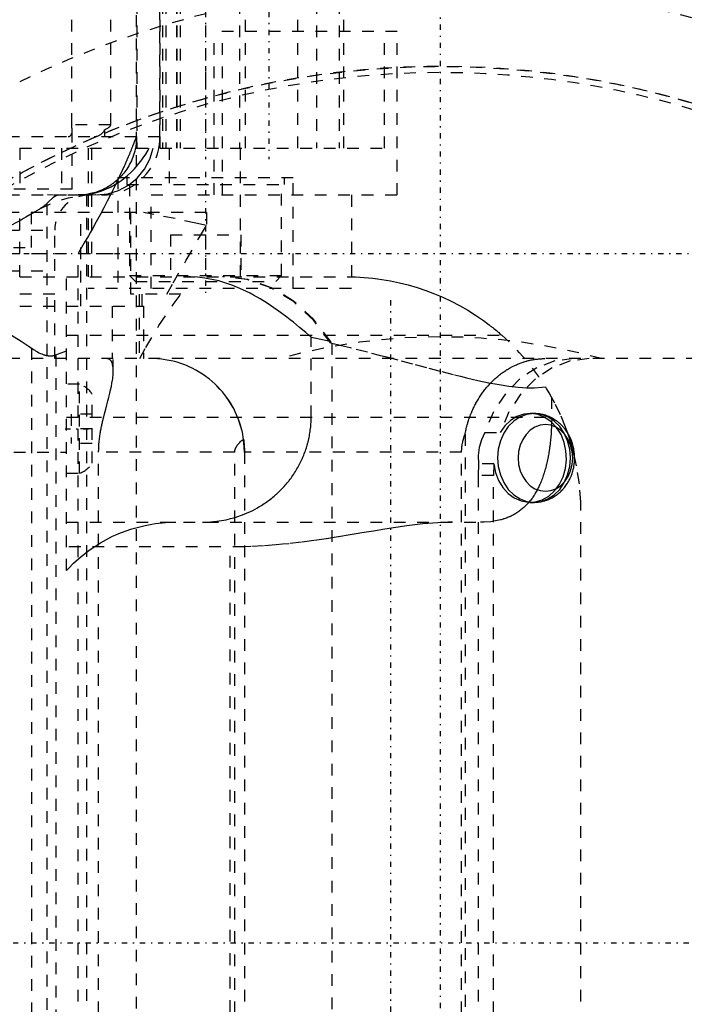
# Model space of a CAD drawing. Extents: x -526 to 218, y -128 to 128.
# Tile 14 of 19: x -36 to 21, y -5 to 79. Entities that reach past the tile are written whole.
import ezdxf

# ---------------------------------------------------------------- set-up
doc = ezdxf.new("R2010")
doc.units = 0
doc.linetypes.add('CENTER', pattern=[1.5, 0.45, -0.5, 0.05, -0.5])
doc.linetypes.add('DASHED', pattern=[2, 1, -1])
for name, color, linetype in [('AM_0', 7, 'CONTINUOUS'), ('AM_3', 7, 'DASHED'), ('AM_7', 7, 'CENTER')]:
    doc.layers.add(name, color=color, linetype=linetype)

msp = doc.modelspace()

# ---------------------------------------------------------------- linework, layer by layer
at = {"layer": 'AM_0', "color": 7, "linetype": 'CONTINUOUS'}
msp.add_circle((0, 0), 93, dxfattribs=at)
at = {"layer": 'AM_3', "color": 6, "linetype": 'DASHED'}
for p, q in [((-28.218, 70), (-28.218, 97.6)), ((-25.999, -97.6), (-26, 97.6)), ((-24, 68), (-24, 97)), ((-31.555, 70), (-31.555, 92)), ((-25.989, 86.5), (-25.989, 68)), ((-24.002, 69), (-24.002, 86.5)), ((-23.784, 86.5), (-23.784, 68)), ((-23.5, 86.5), (-23.5, 68)), ((-22.592, 86.5), (-22.592, 68)), ((-22.566, 86.5), (-22.566, 68)), ((-22.272, 86.5), (-22.272, 68)), ((-20.113, 86.5), (-20.113, 68)), ((-17.2, 86.5), (-17.2, 68)), ((-16.7, 68), (-16.7, 86.5)), ((-12.2, 68), (-12.2, 86.5)), ((-10.607, 86.5), (-10.607, 68)), ((-8.667, 86.5), (-8.667, 68)), ((-8.284, 68), (-8.284, 86.5)), ((-3.706, 78), (-19.356, 78)), ((-19.356, 64), (-19.356, 78)), ((-18.669, 64), (-18.669, 78)), ((-4.801, 68), (-4.801, 78)), ((-3.706, 64), (-3.706, 78)), ((-28.218, 70), (-31.555, 70)), ((-31.5, 64.5), (-31.5, 69.476)), ((-28.739, 69.576), (-28.739, 69)), ((-97.003, 69), (-24, 69)), ((-36, 68), (-36, 64)), ((-36, 68), (-4.801, 68)), ((-32.417, 68), (-32.417, 64)), ((-30.132, 68), (-30.132, 56)), ((-29.853, 68), (-29.853, 56)), ((-23.204, 68), (-23.204, 64)), ((-17.132, 68), (-17.132, 56)), ((-27.6, 65.5), (-27.6, 56)), ((-27.6, 65.5), (-12.6, 65.5)), ((-26.85, 65.5), (-26.85, 64.9)), ((-26.85, 64.9), (-13.35, 64.9)), ((-26.6, 64.9), (-26.6, 57.1)), ((-13.6, 57.1), (-13.6, 64.9)), ((-13.35, 64.9), (-13.35, 65.5)), ((-12.6, 56), (-12.6, 65.5)), ((-31.5, 64.5), (-144.5, 64.5)), ((-30.291, 64.051), (-30.291, -68.551)), ((-97.005, 64), (-29, 64)), ((-33.67, 63.271), (-33.67, -67.771)), ((-24.755, 56), (-24.755, 64)), ((-24.755, 64), (-3.706, 64)), ((-7.636, 64), (-7.636, 56)), ((-20.033, 62.5), (-49.83, 62.5)), ((-36, 57), (-36, 62.5)), ((-34.988, 59.5), (-34.988, 62.5)), ((-30.779, 54.5), (-30.779, 62.5)), ((-26.509, 55.5), (-26.509, 62.5)), ((-20.033, 62.5), (-20.033, 61.377)), ((-97.009, 61), (-33, 61)), ((-33, 57.5), (-33, 61)), ((-23.1, 60.6), (-17.1, 60.6)), ((-23.1, 60.6), (-23.1, 56.6)), ((-20.1, 60.6), (-20.1, 56.6)), ((-17.1, 60.6), (-17.1, 56.6)), ((-87, 59), (-26, 59)), ((-56.538, 59.5), (-34.988, 59.5)), ((-31, -59), (-31, 59)), ((-97.009, 57.5), (-33, 57.5)), ((-122, 57), (-7.641, 56.997)), ((-32, 31.856), (-32, 57)), ((-26.6, 57.1), (-26.1, 56.6)), ((-26.6, 57.1), (-13.6, 57.1)), ((-26.1, 56.6), (-14.1, 56.6)), ((-14.1, 56.6), (-13.6, 57.1)), ((-7.636, 56), (-30.132, 56)), ((-33, 55.5), (-97.006, 55.5)), ((-33, 50), (-33, 55.5)), ((-22.23, 55.5), (-26.509, 55.5)), ((-25.775, 55.5), (-25.775, 50)), ((-25.52, 54.5), (-25.52, 55.5)), ((-138, 54.5), (-25.414, 54.5)), ((-28.088, 54.5), (-28.088, 50)), ((-25.414, 54.5), (-25.414, 50.007)), ((-32, 52), (5.229, 52)), ((-11.073, 51.828), (-11.269, 52)), ((-11.073, 45), (-11.073, 51.828)), ((-9.417, 51.482), (-9.417, 51.358)), ((-35, 50.906), (-35, -50.906)), ((-9.417, 51.358), (-9.297, 51.329)), ((-9.297, 51.329), (-9.297, -51.329)), ((68.005, 50), (-45.426, 50)), ((-32.913, 50.319), (-32.913, -50.319)), ((-28, 48.936), (-28, 50)), ((-25.414, 50.007), (-25.446, 50)), ((-25.419, 50), (-25.414, 50.007)), ((-30.876, 47.8), (-32, 47.8)), ((-30.876, 40.2), (-30.876, 47.8)), ((-29.8, 41.046), (-29.8, 46.954)), ((9.495, 46.691), (9.491, 44.562)), ((-32, 45), (9.495, 45)), ((-29.8, 45.25), (-31.6, 45.25)), ((-31.6, 45.25), (-31.6, 42.75)), ((7.987, 45.3), (7.647, 45.3)), ((-29.8, 44), (-31.6, 44)), ((2.1, 43.548), (2.1, -43.548)), ((3.774, 43.673), (5.094, 43.673)), ((-29.8, 42.75), (-31.6, 42.75)), ((-116.515, 42), (-32, 42)), ((-17.602, 42), (-29.248, 42)), ((-29.248, -42), (-29.248, 42)), ((-17.602, -42), (-17.602, 42)), ((-16.785, 42), (-16.785, -42)), ((1.795, 42), (-16.785, 42)), ((-16.781, 42), (-16.781, -42)), ((1.795, -42), (1.795, 42)), ((3.242, 40.996), (3.201, 40)), ((4.562, 40.996), (3.242, 40.996)), ((4.562, 40.996), (4.521, 40)), ((-32, 40.2), (-30.876, 40.2)), ((3.201, 40), (3.201, -40)), ((4.521, 40), (3.201, 40)), ((4.521, -40), (4.521, 40)), ((7.647, 37.7), (7.987, 37.7)), ((12, -37), (12, 37)), ((-32, 36), (3.424, 36)), ((-16.785, 33.904), (-32, 33.887)), ((-18, -33.887), (-18, 33.887))]:
    msp.add_line(p, q, dxfattribs=at)
for points in [[(-29.44, 64), (-28.475, 64.095), (-27.547, 64.378), (-26.691, 64.837), (-25.941, 65.454), (-25.323, 66.207), (-24.863, 67.067), (-24.577, 68)], [(-9.417, 51.358), (-10.881, 53.3), (-12.595, 54.879), (-14.504, 56.044), (-16.546, 56.759), (-18.655, 57)], [(-9.417, 51.482), (-10.878, 53.383), (-12.581, 54.928), (-14.472, 56.067), (-16.491, 56.765), (-18.576, 57)], [(11.393, 50), (9.773, 49.802), (8.217, 49.218), (6.786, 48.268), (5.537, 46.993), (4.52, 45.441), (3.774, 43.673)], [(12.712, 50), (11.092, 49.802), (9.536, 49.218), (8.105, 48.268), (6.857, 46.993), (5.839, 45.441), (5.094, 43.673)], [(4.562, 40.996), (4.703, 40.266), (4.959, 39.583), (5.32, 38.975), (5.772, 38.466), (6.298, 38.076), (6.876, 37.819), (7.484, 37.705), (8.098, 37.74), (8.695, 37.922), (9.25, 38.243), (9.744, 38.692), (10.155, 39.25), (10.469, 39.896), (10.672, 40.604), (10.757, 41.348), (10.721, 42.097), (10.565, 42.823), (10.295, 43.498), (9.921, 44.095), (9.459, 44.59), (8.926, 44.964), (8.343, 45.204), (7.733, 45.299), (7.119, 45.245), (6.527, 45.045), (5.977, 44.707), (5.493, 44.244), (5.094, 43.673)], [(3.774, 43.673), (3.49, 43.061), (3.302, 42.396), (3.219, 41.699), (3.242, 40.996)]]:
    msp.add_lwpolyline(points, dxfattribs=at)
for points in [[(7.987, 37.7), (8.594, 37.773), (9.178, 37.989), (9.716, 38.34), (10.188, 38.813), (10.575, 39.389), (10.863, 40.046), (11.04, 40.759), (11.1, 41.5), (11.04, 42.241), (10.863, 42.954), (10.575, 43.611), (10.188, 44.187), (9.716, 44.66), (9.178, 45.011), (8.594, 45.227), (7.987, 45.3), (7.38, 45.227), (6.796, 45.011), (6.257, 44.66), (5.786, 44.187), (5.399, 43.611), (5.111, 42.954), (4.934, 42.241), (4.874, 41.5), (4.934, 40.759), (5.111, 40.046), (5.399, 39.389), (5.786, 38.813), (6.257, 38.34), (6.796, 37.989), (7.38, 37.773)], [(8.962, 44.354), (8.506, 44.299), (8.067, 44.136), (7.663, 43.873), (7.309, 43.518), (7.018, 43.085), (6.802, 42.592), (6.669, 42.057), (6.624, 41.5), (6.669, 40.943), (6.802, 40.408), (7.018, 39.915), (7.309, 39.482), (7.663, 39.127), (8.067, 38.864), (8.506, 38.701), (8.962, 38.646), (9.418, 38.701), (9.856, 38.864), (10.261, 39.127), (10.615, 39.482), (10.905, 39.915), (11.121, 40.408), (11.254, 40.943), (11.299, 41.5), (11.254, 42.057), (11.121, 42.592), (10.905, 43.085), (10.615, 43.518), (10.261, 43.873), (9.856, 44.136), (9.418, 44.299)]]:
    msp.add_lwpolyline(points, close=True, dxfattribs=at)
for points in [[(-31.5, 69.476, 0), (-31.501, 69.532, 0), (-31.514, 69.66, 0), (-31.528, 69.751, 0), (-31.533, 69.78, 0), (-31.537, 69.811, 0), (-31.54, 69.827, 0), (-31.543, 69.845, 0), (-31.546, 69.867, 0), (-31.547, 69.874, 0), (-31.547, 69.881, 0), (-31.548, 69.885, 0), (-31.548, 69.889, 0), (-31.549, 69.898, 0), (-31.55, 69.907, 0), (-31.551, 69.917, 0), (-31.552, 69.928, 0), (-31.553, 69.934, 0), (-31.553, 69.936, 0), (-31.553, 69.938, 0), (-31.553, 69.939, 0), (-31.553, 69.94, 0), (-31.553, 69.943, 0), (-31.553, 69.945, 0), (-31.553, 69.946, 0), (-31.554, 69.947, 0), (-31.554, 69.949, 0), (-31.554, 69.951, 0), (-31.554, 69.953, 0), (-31.554, 69.954, 0), (-31.554, 69.956, 0), (-31.554, 69.959, 0), (-31.554, 69.962, 0), (-31.554, 69.964, 0), (-31.555, 69.967, 0), (-31.555, 69.969, 0), (-31.555, 69.97, 0), (-31.555, 69.974, 0), (-31.555, 69.977, 0), (-31.555, 69.979, 0), (-31.555, 69.979, 0), (-31.555, 69.98, 0), (-31.555, 69.98, 0), (-31.555, 69.98, 0), (-31.555, 69.981, 0), (-31.555, 69.982, 0), (-31.555, 69.982, 0), (-31.555, 69.983, 0), (-31.555, 69.983, 0), (-31.555, 69.984, 0), (-31.555, 69.984, 0), (-31.555, 69.985, 0), (-31.555, 69.985, 0), (-31.555, 69.986, 0), (-31.555, 69.986, 0), (-31.555, 69.987, 0), (-31.555, 69.987, 0), (-31.555, 69.987, 0), (-31.555, 69.988, 0), (-31.555, 69.989, 0), (-31.555, 69.989, 0), (-31.555, 69.989, 0), (-31.555, 69.99, 0), (-31.555, 69.99, 0), (-31.555, 69.991, 0), (-31.555, 69.991, 0), (-31.555, 69.992, 0), (-31.555, 69.992, 0), (-31.555, 69.993, 0), (-31.555, 69.993, 0), (-31.555, 69.994, 0), (-31.555, 69.994, 0), (-31.555, 69.995, 0), (-31.555, 69.995, 0), (-31.555, 69.996, 0), (-31.555, 69.997, 0), (-31.555, 69.997, 0), (-31.555, 69.998, 0), (-31.555, 69.998, 0), (-31.555, 69.998, 0), (-31.555, 69.999, 0), (-31.555, 70, 0), (-31.555, 70, 0)], [(-28.739, 69.576, 0), (-28.648, 69.621, 0), (-28.466, 69.723, 0), (-28.365, 69.791, 0), (-28.338, 69.813, 0), (-28.311, 69.837, 0), (-28.297, 69.85, 0), (-28.284, 69.863, 0), (-28.257, 69.896, 0), (-28.241, 69.921, 0), (-28.236, 69.929, 0), (-28.232, 69.938, 0), (-28.23, 69.944, 0), (-28.227, 69.949, 0), (-28.225, 69.956, 0), (-28.224, 69.958, 0), (-28.224, 69.961, 0), (-28.223, 69.962, 0), (-28.223, 69.963, 0), (-28.222, 69.966, 0), (-28.222, 69.969, 0), (-28.221, 69.972, 0), (-28.22, 69.976, 0), (-28.22, 69.978, 0), (-28.22, 69.979, 0), (-28.22, 69.979, 0), (-28.219, 69.98, 0), (-28.219, 69.98, 0), (-28.219, 69.981, 0), (-28.219, 69.981, 0), (-28.219, 69.982, 0), (-28.219, 69.982, 0), (-28.219, 69.983, 0), (-28.219, 69.984, 0), (-28.219, 69.984, 0), (-28.219, 69.984, 0), (-28.219, 69.985, 0), (-28.219, 69.986, 0), (-28.219, 69.987, 0), (-28.218, 69.988, 0), (-28.218, 69.989, 0), (-28.218, 69.989, 0), (-28.218, 69.99, 0), (-28.218, 69.991, 0), (-28.218, 69.992, 0), (-28.218, 69.993, 0), (-28.218, 69.993, 0), (-28.218, 69.993, 0), (-28.218, 69.993, 0), (-28.218, 69.993, 0), (-28.218, 69.994, 0), (-28.218, 69.994, 0), (-28.218, 69.994, 0), (-28.218, 69.994, 0), (-28.218, 69.994, 0), (-28.218, 69.994, 0), (-28.218, 69.995, 0), (-28.218, 69.995, 0), (-28.218, 69.995, 0), (-28.218, 69.995, 0), (-28.218, 69.995, 0), (-28.218, 69.996, 0), (-28.218, 69.996, 0), (-28.218, 69.996, 0), (-28.218, 69.996, 0), (-28.218, 69.996, 0), (-28.218, 69.996, 0), (-28.218, 69.996, 0), (-28.218, 69.997, 0), (-28.218, 69.997, 0), (-28.218, 69.997, 0), (-28.218, 69.997, 0), (-28.218, 69.997, 0), (-28.218, 69.997, 0), (-28.218, 69.998, 0), (-28.218, 69.998, 0), (-28.218, 69.998, 0), (-28.218, 69.998, 0), (-28.218, 69.998, 0), (-28.218, 69.998, 0), (-28.218, 69.999, 0), (-28.218, 69.999, 0), (-28.218, 69.999, 0), (-28.218, 69.999, 0), (-28.218, 69.999, 0), (-28.218, 69.999, 0), (-28.218, 70, 0), (-28.218, 70, 0), (-28.218, 70, 0)], [(-31.845, 69, 0), (-31.827, 69, 0), (-31.793, 69.004, 0), (-31.759, 69.012, 0), (-31.743, 69.017, 0), (-31.728, 69.023, 0), (-31.698, 69.037, 0), (-31.67, 69.055, 0), (-31.587, 69.14, 0), (-31.509, 69.35, 0), (-31.5, 69.476, 0)], [(-29.64, 69, 0), (-29.609, 69, 0), (-29.546, 69.004, 0), (-29.484, 69.012, 0), (-29.453, 69.018, 0), (-29.423, 69.024, 0), (-29.362, 69.04, 0), (-29.302, 69.059, 0), (-29.244, 69.083, 0), (-29.188, 69.109, 0), (-29.133, 69.14, 0), (-29.106, 69.156, 0), (-29.08, 69.174, 0), (-29.029, 69.211, 0), (-28.981, 69.251, 0), (-28.936, 69.294, 0), (-28.893, 69.34, 0), (-28.853, 69.388, 0), (-28.834, 69.414, 0), (-28.816, 69.439, 0), (-28.783, 69.493, 0), (-28.753, 69.548, 0), (-28.739, 69.576, 0)], [(-26.005, 69, 0), (-26.007, 68.999, 0), (-26.013, 68.994, 0), (-26.02, 68.984, 0), (-26.024, 68.976, 0), (-26.028, 68.968, 0), (-26.038, 68.947, 0), (-26.05, 68.921, 0), (-26.064, 68.889, 0), (-26.079, 68.853, 0), (-26.096, 68.811, 0), (-26.105, 68.788, 0), (-26.114, 68.764, 0), (-26.135, 68.712, 0), (-26.157, 68.655, 0), (-26.182, 68.593, 0), (-26.208, 68.526, 0), (-26.236, 68.454, 0), (-26.25, 68.416, 0), (-26.266, 68.377, 0), (-26.297, 68.296, 0), (-26.331, 68.21, 0), (-26.349, 68.165, 0)], [(-26, 69, 0), (-26, 68.972, 0), (-26.001, 68.917, 0), (-26.002, 68.862, 0), (-26.003, 68.835, 0), (-26.004, 68.807, 0), (-26.006, 68.752, 0), (-26.009, 68.697, 0), (-26.013, 68.642, 0), (-26.017, 68.587, 0), (-26.022, 68.531, 0), (-26.025, 68.504, 0), (-26.028, 68.476, 0), (-26.034, 68.42, 0), (-26.041, 68.364, 0), (-26.07, 68.168, 0), (-26.101, 68, 0)], [(-24.101, 68, 0), (-24.094, 68.038, 0), (-24.08, 68.112, 0), (-24.068, 68.184, 0), (-24.062, 68.219, 0), (-24.057, 68.254, 0), (-24.047, 68.322, 0), (-24.038, 68.388, 0), (-24.017, 68.602, 0), (-24.006, 68.787, 0), (-24.004, 68.833, 0), (-24.003, 68.875, 0), (-24.003, 68.895, 0), (-24.002, 68.914, 0), (-24.002, 68.949, 0), (-24.002, 68.969, 0), (-24.002, 68.975, 0), (-24.002, 68.98, 0), (-24.002, 68.983, 0), (-24.002, 68.986, 0), (-24.002, 68.992, 0), (-24.002, 68.997, 0), (-24.002, 69, 0)], [(-26.349, 68.165, 0), (-26.358, 68.142, 0), (-26.376, 68.095, 0), (-26.396, 68.047, 0), (-26.405, 68.023, 0), (-26.415, 67.998, 0), (-26.435, 67.948, 0), (-26.456, 67.896, 0), (-26.477, 67.844, 0), (-26.499, 67.79, 0), (-26.521, 67.735, 0), (-26.532, 67.707, 0), (-26.543, 67.679, 0), (-26.567, 67.622, 0), (-26.59, 67.564, 0), (-26.615, 67.505, 0), (-26.64, 67.445, 0), (-26.665, 67.384, 0), (-26.678, 67.353, 0), (-26.691, 67.322, 0), (-26.717, 67.259, 0), (-26.744, 67.194, 0), (-26.758, 67.162, 0), (-26.772, 67.129, 0), (-26.8, 67.063, 0), (-26.829, 66.995, 0), (-26.843, 66.961, 0), (-26.858, 66.927, 0), (-26.888, 66.858, 0), (-26.918, 66.788, 0), (-26.949, 66.717, 0), (-26.98, 66.646, 0), (-27.012, 66.573, 0), (-27.028, 66.537, 0), (-27.044, 66.5, 0), (-27.077, 66.426, 0), (-27.11, 66.351, 0), (-27.23, 66.083, 0), (-27.451, 65.603, 0), (-27.691, 65.097, 0), (-27.948, 64.57, 0), (-28.083, 64.299, 0), (-28.222, 64.024, 0), (-28.51, 63.463, 0), (-28.812, 62.89, 0), (-29.127, 62.308, 0), (-29.452, 61.716, 0), (-29.787, 61.118, 0), (-29.957, 60.817, 0), (-30.129, 60.516, 0), (-30.475, 59.91, 0), (-30.825, 59.303, 0), (-31, 59, 0)], [(-30.931, 64, 0), (-30.718, 64.004, 0), (-30.289, 64.038, 0), (-29.855, 64.108, 0), (-29.637, 64.155, 0), (-29.419, 64.212, 0), (-28.988, 64.35, 0), (-28.574, 64.516, 0), (-28.179, 64.707, 0), (-27.801, 64.921, 0), (-27.443, 65.154, 0), (-27.271, 65.277, 0), (-27.103, 65.404, 0), (-26.782, 65.669, 0), (-26.479, 65.948, 0), (-26.192, 66.24, 0), (-25.924, 66.543, 0), (-25.673, 66.855, 0), (-25.554, 67.014, 0), (-25.44, 67.175, 0), (-25.224, 67.501, 0), (-25.026, 67.833, 0), (-24.934, 68, 0)], [(-26.101, 68, 0), (-26.12, 67.913, 0), (-26.161, 67.741, 0), (-26.208, 67.571, 0), (-26.234, 67.488, 0), (-26.261, 67.405, 0), (-26.319, 67.242, 0), (-26.382, 67.082, 0), (-26.45, 66.927, 0), (-26.522, 66.776, 0), (-26.598, 66.629, 0), (-26.637, 66.558, 0), (-26.677, 66.488, 0), (-26.759, 66.351, 0), (-26.844, 66.22, 0), (-26.93, 66.095, 0), (-27.019, 65.975, 0), (-27.108, 65.861, 0), (-27.153, 65.807, 0), (-27.198, 65.753, 0), (-27.29, 65.648, 0), (-27.383, 65.548, 0), (-27.431, 65.499, 0)], [(-27.6, 65.334, 0), (-27.667, 65.273, 0), (-27.803, 65.156, 0), (-27.94, 65.046, 0), (-28.009, 64.993, 0), (-28.079, 64.942, 0), (-28.22, 64.844, 0), (-28.362, 64.753, 0), (-28.505, 64.667, 0), (-28.648, 64.588, 0), (-28.792, 64.514, 0), (-28.865, 64.479, 0), (-28.937, 64.446, 0), (-29.081, 64.383, 0), (-29.225, 64.326, 0), (-29.368, 64.274, 0), (-29.511, 64.227, 0), (-29.653, 64.185, 0), (-29.723, 64.166, 0), (-29.794, 64.148, 0), (-29.933, 64.115, 0), (-30.07, 64.087, 0), (-30.139, 64.075, 0)], [(-27.431, 65.499, 0), (-27.459, 65.47, 0), (-27.515, 65.415, 0), (-27.572, 65.36, 0), (-27.6, 65.334, 0)], [(-30.139, 64.075, 0), (-30.289, 64.051, 0), (-30.583, 64.017, 0), (-30.864, 64.002, 0), (-31, 64, 0)], [(-33.67, 63.271, 0), (-33.685, 63.255, 0), (-33.719, 63.223, 0), (-33.756, 63.189, 0), (-33.775, 63.172, 0), (-33.796, 63.155, 0), (-33.838, 63.12, 0), (-33.883, 63.084, 0), (-33.93, 63.048, 0), (-33.981, 63.01, 0), (-34.034, 62.972, 0), (-34.061, 62.952, 0), (-34.089, 62.932, 0), (-34.148, 62.892, 0), (-34.208, 62.851, 0), (-34.272, 62.809, 0), (-34.338, 62.766, 0), (-34.407, 62.722, 0), (-34.442, 62.7, 0), (-34.478, 62.677, 0), (-34.552, 62.632, 0), (-34.628, 62.585, 0), (-34.668, 62.561, 0)], [(-32.632, 64, 0), (-32.662, 63.999, 0), (-32.721, 63.992, 0), (-32.78, 63.979, 0), (-32.808, 63.97, 0), (-32.837, 63.96, 0), (-32.893, 63.936, 0), (-32.948, 63.908, 0), (-33.153, 63.768, 0), (-33.499, 63.446, 0), (-33.67, 63.271, 0)], [(-30.224, 64, 0), (-30.882, 63.995, 0), (-32.09, 63.984, 0), (-33.146, 63.995, 0), (-33.61, 64, 0)], [(-34.668, 62.561, 0), (-34.814, 62.474, 0), (-35.131, 62.29, 0), (-35.479, 62.092, 0), (-35.664, 61.989, 0), (-35.856, 61.882, 0), (-36.26, 61.66, 0), (-36.691, 61.426, 0), (-37.146, 61.179, 0), (-37.625, 60.919, 0), (-38.126, 60.647, 0), (-38.385, 60.506, 0), (-38.649, 60.362, 0), (-39.191, 60.064, 0), (-39.751, 59.755, 0), (-40.325, 59.436, 0), (-40.913, 59.106, 0), (-41.513, 58.766, 0), (-41.818, 58.592, 0), (-42.125, 58.416, 0), (-42.748, 58.057, 0), (-43.38, 57.689, 0), (-43.699, 57.502, 0)], [(-20.033, 61.377, 0), (-20.924, 61.587, 0), (-22.716, 61.98, 0), (-24.519, 62.336, 0), (-25.424, 62.5, 0)], [(-23.414, 55.5, 0), (-22.874, 56.47, 0), (-21.766, 58.422, 0), (-20.62, 60.388, 0), (-20.033, 61.377, 0)], [(-11.269, 52, 0), (-11.531, 52.225, 0), (-12.059, 52.67, 0), (-12.595, 53.109, 0), (-12.867, 53.325, 0), (-13.141, 53.538, 0), (-13.695, 53.954, 0), (-14.261, 54.356, 0), (-14.838, 54.74, 0), (-15.422, 55.102, 0), (-16.008, 55.435, 0), (-16.302, 55.591, 0), (-16.596, 55.739, 0), (-17.187, 56.012, 0), (-17.782, 56.255, 0), (-18.38, 56.465, 0), (-18.979, 56.641, 0), (-19.578, 56.782, 0), (-19.879, 56.84, 0), (-20.179, 56.888, 0), (-20.781, 56.96, 0), (-21.383, 56.996, 0), (-21.686, 57, 0)], [(-7.641, 56.997, 0), (-7.275, 56.987, 0), (-6.535, 56.946, 0), (-5.788, 56.877, 0), (-5.413, 56.832, 0), (-5.036, 56.779, 0), (-4.281, 56.651, 0), (-3.525, 56.493, 0), (-2.77, 56.304, 0), (-2.018, 56.085, 0), (-1.272, 55.835, 0), (-0.902, 55.698, 0), (-0.534, 55.554, 0), (0.196, 55.244, 0), (0.915, 54.903, 0), (1.621, 54.534, 0), (2.314, 54.135, 0), (2.992, 53.709, 0), (3.325, 53.485, 0), (3.653, 53.254, 0), (4.031, 52.977, 0), (4.138, 52.896, 0), (4.244, 52.814, 0), (4.297, 52.773, 0), (4.35, 52.731, 0), (4.455, 52.648, 0), (4.56, 52.564, 0), (4.664, 52.479, 0), (4.768, 52.394, 0), (4.872, 52.308, 0), (4.923, 52.264, 0), (4.974, 52.221, 0), (5.076, 52.133, 0), (5.178, 52.045, 0), (5.229, 52, 0)], [(-25.735, 50, 0), (-25.215, 50.959, 0), (-24.091, 52.84, 0), (-22.87, 54.641, 0), (-22.23, 55.5, 0)], [(-36.8, 52.057, 0), (-36.484, 51.873, 0), (-35.868, 51.494, 0), (-35.281, 51.104, 0), (-35, 50.906, 0)], [(-11.073, 51.828, 0), (-10.796, 51.776, 0), (-10.243, 51.665, 0), (-9.692, 51.545, 0), (-9.417, 51.482, 0)], [(-35, 50.906, 0), (-34.944, 50.866, 0), (-34.829, 50.788, 0), (-34.713, 50.712, 0), (-34.654, 50.676, 0), (-34.595, 50.64, 0), (-34.475, 50.572, 0), (-34.354, 50.508, 0), (-34.233, 50.45, 0), (-34.11, 50.397, 0), (-33.987, 50.35, 0), (-33.926, 50.33, 0), (-33.916, 50.327, 0), (-33.896, 50.32, 0), (-33.875, 50.314, 0), (-33.865, 50.311, 0), (-33.855, 50.308, 0), (-33.835, 50.303, 0), (-33.815, 50.297, 0), (-33.794, 50.292, 0), (-33.774, 50.287, 0), (-33.754, 50.282, 0), (-33.744, 50.28, 0), (-33.734, 50.277, 0), (-33.714, 50.273, 0), (-33.693, 50.269, 0), (-33.673, 50.265, 0), (-33.653, 50.261, 0), (-33.633, 50.258, 0), (-33.623, 50.256, 0), (-33.613, 50.255, 0), (-33.593, 50.252, 0), (-33.573, 50.249, 0), (-33.554, 50.246, 0), (-33.534, 50.244, 0), (-33.514, 50.242, 0), (-33.504, 50.241, 0), (-33.494, 50.24, 0), (-33.475, 50.239, 0), (-33.455, 50.238, 0), (-33.435, 50.237, 0), (-33.416, 50.236, 0), (-33.396, 50.236, 0), (-33.387, 50.235, 0), (-33.377, 50.235, 0), (-33.358, 50.235, 0), (-33.339, 50.236, 0), (-33.32, 50.236, 0), (-33.301, 50.237, 0), (-33.283, 50.238, 0), (-33.274, 50.239, 0), (-33.264, 50.24, 0), (-33.246, 50.241, 0), (-33.228, 50.243, 0), (-33.219, 50.244, 0), (-33.21, 50.245, 0), (-33.192, 50.247, 0), (-33.174, 50.25, 0), (-33.165, 50.251, 0), (-33.156, 50.253, 0), (-33.138, 50.256, 0), (-33.121, 50.259, 0), (-33.104, 50.262, 0), (-33.086, 50.266, 0), (-33.069, 50.27, 0), (-33.061, 50.272, 0), (-33.052, 50.274, 0), (-33.035, 50.279, 0), (-33.019, 50.283, 0), (-33.002, 50.288, 0), (-32.985, 50.293, 0), (-32.969, 50.299, 0), (-32.961, 50.302, 0), (-32.953, 50.304, 0), (-32.937, 50.31, 0), (-32.921, 50.316, 0), (-32.913, 50.319, 0)], [(-32.913, 50.319, 0), (-32.762, 50.378, 0), (-32.459, 50.493, 0), (-32.153, 50.604, 0), (-32, 50.657, 0)], [(-9.297, 51.329, 0), (-8.599, 51.157, 0), (-7.233, 50.815, 0), (-5.906, 50.476, 0), (-5.258, 50.308, 0), (-4.62, 50.141, 0), (-3.375, 49.813, 0), (-2.172, 49.494, 0), (-1.011, 49.187, 0), (0.106, 48.894, 0), (1.178, 48.619, 0), (1.697, 48.489, 0), (2.205, 48.366, 0), (3.185, 48.137, 0), (4.117, 47.939, 0), (5.001, 47.773, 0), (5.835, 47.645, 0), (6.621, 47.557, 0), (6.996, 47.529, 0), (7.358, 47.512, 0), (8.041, 47.511, 0), (8.67, 47.554, 0), (8.965, 47.592, 0)], [(-28, 48.936, 0), (-28, 48.992, 0), (-28.004, 49.1, 0), (-28.011, 49.202, 0), (-28.016, 49.25, 0), (-28.022, 49.297, 0), (-28.036, 49.387, 0), (-28.054, 49.471, 0), (-28.075, 49.548, 0), (-28.099, 49.619, 0), (-28.127, 49.684, 0), (-28.141, 49.714, 0), (-28.157, 49.743, 0), (-28.191, 49.797, 0), (-28.229, 49.845, 0), (-28.27, 49.888, 0), (-28.316, 49.924, 0), (-28.365, 49.953, 0), (-28.391, 49.965, 0), (-28.417, 49.976, 0), (-28.474, 49.991, 0), (-28.534, 49.999, 0), (-28.566, 50, 0)], [(-19.149, 47.678, 0), (-19.274, 47.799, 0), (-19.531, 48.034, 0), (-19.798, 48.256, 0), (-19.935, 48.363, 0), (-20.074, 48.467, 0), (-20.357, 48.665, 0), (-20.649, 48.85, 0), (-20.949, 49.023, 0), (-21.255, 49.183, 0), (-21.569, 49.329, 0), (-21.728, 49.397, 0), (-21.888, 49.461, 0), (-22.211, 49.58, 0), (-22.54, 49.683, 0), (-22.872, 49.773, 0), (-23.207, 49.848, 0), (-23.546, 49.908, 0), (-23.715, 49.932, 0), (-23.886, 49.953, 0), (-24.227, 49.983, 0), (-24.569, 49.998, 0), (-24.741, 50, 0)], [(2.1, 43.548, 0), (2.11, 43.601, 0), (2.13, 43.706, 0), (2.151, 43.811, 0), (2.162, 43.863, 0), (2.173, 43.915, 0), (2.197, 44.018, 0), (2.222, 44.121, 0), (2.247, 44.222, 0), (2.274, 44.323, 0), (2.302, 44.423, 0), (2.316, 44.472, 0), (2.331, 44.521, 0), (2.36, 44.618, 0), (2.391, 44.714, 0), (2.422, 44.808, 0), (2.454, 44.901, 0), (2.486, 44.993, 0), (2.503, 45.038, 0), (2.519, 45.084, 0), (2.554, 45.175, 0), (2.59, 45.267, 0), (2.609, 45.313, 0), (2.628, 45.359, 0), (2.667, 45.452, 0), (2.707, 45.544, 0), (2.727, 45.59, 0), (2.748, 45.636, 0), (2.791, 45.729, 0), (2.835, 45.821, 0), (2.88, 45.912, 0), (2.926, 46.003, 0), (2.973, 46.094, 0), (2.997, 46.139, 0), (3.022, 46.184, 0), (3.071, 46.274, 0), (3.121, 46.362, 0), (3.173, 46.45, 0), (3.225, 46.537, 0), (3.279, 46.624, 0), (3.305, 46.666, 0), (3.333, 46.709, 0), (3.387, 46.793, 0), (3.443, 46.875, 0), (3.499, 46.957, 0), (3.556, 47.037, 0), (3.613, 47.117, 0), (3.642, 47.156, 0), (3.671, 47.194, 0), (3.729, 47.27, 0), (3.787, 47.345, 0), (3.845, 47.418, 0), (3.904, 47.49, 0), (3.963, 47.56, 0), (3.992, 47.595, 0), (4.022, 47.629, 0), (4.082, 47.697, 0), (4.143, 47.765, 0), (4.206, 47.833, 0), (4.27, 47.901, 0), (4.335, 47.968, 0), (4.367, 48.002, 0), (4.401, 48.035, 0), (4.468, 48.101, 0), (4.536, 48.167, 0), (4.571, 48.199, 0), (4.605, 48.231, 0), (4.676, 48.295, 0), (4.747, 48.359, 0), (4.783, 48.39, 0), (4.819, 48.421, 0), (4.891, 48.482, 0), (4.965, 48.542, 0), (5.039, 48.602, 0), (5.113, 48.66, 0), (5.189, 48.717, 0), (5.227, 48.745, 0), (5.264, 48.772, 0), (5.341, 48.827, 0), (5.417, 48.88, 0), (5.494, 48.932, 0), (5.571, 48.983, 0), (5.648, 49.032, 0), (5.687, 49.056, 0), (5.725, 49.08, 0), (5.802, 49.126, 0), (5.88, 49.171, 0), (6.148, 49.317, 0), (6.415, 49.446, 0), (6.493, 49.481, 0), (6.572, 49.516, 0), (6.612, 49.533, 0), (6.652, 49.549, 0), (6.734, 49.582, 0), (6.816, 49.613, 0), (6.899, 49.644, 0), (6.982, 49.673, 0), (7.067, 49.702, 0), (7.109, 49.715, 0), (7.152, 49.729, 0), (7.237, 49.755, 0), (7.323, 49.78, 0), (7.366, 49.792, 0), (7.409, 49.803, 0), (7.496, 49.825, 0), (7.583, 49.846, 0), (7.626, 49.856, 0), (7.67, 49.866, 0), (7.757, 49.884, 0), (7.844, 49.901, 0), (7.931, 49.917, 0), (8.019, 49.931, 0), (8.106, 49.944, 0), (8.149, 49.95, 0), (8.192, 49.955, 0), (8.279, 49.965, 0), (8.365, 49.974, 0), (8.45, 49.982, 0), (8.535, 49.988, 0), (8.62, 49.993, 0), (8.662, 49.995, 0), (8.703, 49.996, 0), (8.786, 49.999, 0), (8.868, 50, 0), (8.909, 50, 0)], [(-29.248, 42, 0), (-29.248, 42.011, 0), (-29.248, 42.032, 0), (-29.248, 42.053, 0), (-29.248, 42.064, 0), (-29.248, 42.075, 0), (-29.247, 42.096, 0), (-29.247, 42.118, 0), (-29.247, 42.14, 0), (-29.246, 42.161, 0), (-29.246, 42.183, 0), (-29.246, 42.194, 0), (-29.246, 42.205, 0), (-29.245, 42.226, 0), (-29.244, 42.248, 0), (-29.242, 42.324, 0), (-29.24, 42.389, 0), (-29.236, 42.454, 0), (-29.229, 42.584, 0), (-29.22, 42.711, 0), (-29.21, 42.837, 0), (-29.198, 42.96, 0), (-29.185, 43.08, 0), (-29.178, 43.139, 0), (-29.171, 43.197, 0), (-29.156, 43.309, 0), (-29.141, 43.418, 0), (-29.125, 43.521, 0), (-29.109, 43.62, 0), (-29.093, 43.717, 0), (-29.085, 43.765, 0), (-29.076, 43.812, 0), (-29.059, 43.906, 0), (-29.041, 43.999, 0), (-29.032, 44.045, 0), (-29.023, 44.091, 0), (-29.005, 44.181, 0), (-28.986, 44.27, 0), (-28.977, 44.314, 0), (-28.967, 44.358, 0), (-28.948, 44.444, 0), (-28.929, 44.529, 0), (-28.91, 44.613, 0), (-28.891, 44.695, 0), (-28.872, 44.777, 0), (-28.862, 44.817, 0), (-28.852, 44.857, 0), (-28.833, 44.935, 0), (-28.814, 45.012, 0), (-28.748, 45.272, 0), (-28.642, 45.677, 0), (-28.547, 46.039, 0), (-28.456, 46.383, 0), (-28.412, 46.55, 0), (-28.37, 46.714, 0), (-28.292, 47.029, 0), (-28.222, 47.331, 0), (-28.16, 47.619, 0), (-28.108, 47.893, 0), (-28.066, 48.152, 0), (-28.048, 48.276, 0), (-28.034, 48.396, 0), (-28.012, 48.624, 0), (-28.001, 48.836, 0), (-28, 48.936, 0)], [(-16.853, 43.112, 0), (-16.875, 43.255, 0), (-16.926, 43.54, 0), (-16.987, 43.823, 0), (-17.021, 43.964, 0), (-17.059, 44.103, 0), (-17.14, 44.381, 0), (-17.232, 44.656, 0), (-17.334, 44.928, 0), (-17.446, 45.196, 0), (-17.567, 45.459, 0), (-17.631, 45.589, 0), (-17.697, 45.717, 0), (-17.836, 45.97, 0), (-17.985, 46.218, 0), (-18.141, 46.459, 0), (-18.306, 46.695, 0), (-18.48, 46.925, 0), (-18.57, 47.038, 0), (-18.661, 47.148, 0), (-18.851, 47.365, 0), (-19.048, 47.575, 0), (-19.149, 47.678, 0)], [(10.872, 43.623, 0), (10.68, 44.144, 0), (10.252, 45.177, 0), (9.763, 46.192, 0), (9.495, 46.691, 0)], [(-20.365, 36, 0), (-19.959, 36.009, 0), (-19.152, 36.077, 0), (-18.354, 36.213, 0), (-17.96, 36.307, 0), (-17.571, 36.417, 0), (-16.809, 36.685, 0), (-16.074, 37.017, 0), (-15.661, 37.239, 0), (-15.544, 37.306, 0), (-15.429, 37.375, 0), (-15.372, 37.409, 0), (-15.315, 37.445, 0), (-15.203, 37.517, 0), (-15.091, 37.59, 0), (-14.98, 37.665, 0), (-14.871, 37.742, 0), (-14.762, 37.82, 0), (-14.708, 37.86, 0), (-14.655, 37.9, 0), (-14.549, 37.981, 0), (-14.444, 38.064, 0), (-14.341, 38.148, 0), (-14.238, 38.233, 0), (-14.137, 38.32, 0), (-14.087, 38.365, 0), (-14.038, 38.409, 0), (-13.94, 38.499, 0), (-13.843, 38.59, 0), (-13.795, 38.636, 0), (-13.747, 38.682, 0), (-13.653, 38.776, 0), (-13.56, 38.872, 0), (-13.514, 38.92, 0), (-13.469, 38.968, 0), (-13.379, 39.066, 0), (-13.291, 39.165, 0), (-13.204, 39.265, 0), (-13.118, 39.367, 0), (-13.035, 39.469, 0), (-12.993, 39.521, 0), (-12.952, 39.573, 0), (-12.872, 39.678, 0), (-12.793, 39.784, 0), (-12.715, 39.892, 0), (-12.639, 40, 0), (-12.565, 40.109, 0), (-12.528, 40.164, 0), (-12.492, 40.22, 0), (-12.421, 40.331, 0), (-12.352, 40.443, 0), (-12.285, 40.557, 0), (-12.219, 40.671, 0), (-12.155, 40.786, 0), (-12.123, 40.844, 0), (-12.092, 40.902, 0), (-12.031, 41.019, 0), (-11.973, 41.137, 0), (-11.915, 41.256, 0), (-11.86, 41.375, 0), (-11.807, 41.495, 0), (-11.781, 41.556, 0), (-11.755, 41.616, 0), (-11.705, 41.738, 0), (-11.657, 41.86, 0), (-11.611, 41.983, 0), (-11.566, 42.107, 0), (-11.524, 42.231, 0), (-11.503, 42.294, 0), (-11.483, 42.356, 0), (-11.444, 42.482, 0), (-11.408, 42.607, 0), (-11.39, 42.671, 0), (-11.373, 42.734, 0), (-11.34, 42.861, 0), (-11.308, 42.988, 0), (-11.294, 43.052, 0), (-11.279, 43.116, 0), (-11.252, 43.244, 0), (-11.226, 43.373, 0), (-11.203, 43.502, 0), (-11.181, 43.631, 0), (-11.162, 43.76, 0), (-11.153, 43.825, 0), (-11.144, 43.89, 0), (-11.129, 44.02, 0), (-11.115, 44.15, 0), (-11.103, 44.281, 0), (-11.093, 44.411, 0), (-11.085, 44.542, 0), (-11.082, 44.607, 0), (-11.079, 44.673, 0), (-11.075, 44.804, 0), (-11.074, 44.935, 0), (-11.073, 45, 0)], [(7.987, 37.7, 0), (8.039, 37.7, 0), (8.143, 37.704, 0), (8.247, 37.711, 0), (8.299, 37.715, 0), (8.351, 37.721, 0), (8.455, 37.734, 0), (8.558, 37.751, 0), (8.66, 37.771, 0), (8.761, 37.795, 0), (8.862, 37.821, 0), (8.912, 37.836, 0), (8.962, 37.851, 0), (9.061, 37.884, 0), (9.158, 37.921, 0), (9.255, 37.96, 0), (9.351, 38.002, 0), (9.445, 38.048, 0), (9.492, 38.072, 0), (9.538, 38.096, 0), (9.629, 38.148, 0), (9.719, 38.202, 0), (9.763, 38.23, 0), (9.807, 38.259, 0), (9.893, 38.319, 0), (9.978, 38.381, 0), (10.019, 38.413, 0), (10.06, 38.446, 0), (10.141, 38.513, 0), (10.22, 38.583, 0), (10.296, 38.655, 0), (10.371, 38.729, 0), (10.443, 38.806, 0), (10.479, 38.845, 0), (10.514, 38.885, 0), (10.582, 38.966, 0), (10.648, 39.05, 0), (10.711, 39.135, 0), (10.772, 39.222, 0), (10.831, 39.31, 0), (10.859, 39.355, 0), (10.887, 39.4, 0), (10.941, 39.492, 0), (10.992, 39.586, 0), (11.041, 39.681, 0), (11.087, 39.777, 0), (11.13, 39.875, 0), (11.151, 39.924, 0), (11.171, 39.974, 0), (11.21, 40.074, 0), (11.245, 40.175, 0), (11.278, 40.278, 0), (11.309, 40.381, 0), (11.336, 40.485, 0), (11.349, 40.538, 0), (11.361, 40.59, 0), (11.383, 40.696, 0), (11.403, 40.802, 0), (11.419, 40.908, 0), (11.433, 41.015, 0), (11.444, 41.122, 0), (11.449, 41.176, 0), (11.453, 41.23, 0), (11.458, 41.338, 0), (11.461, 41.446, 0), (11.461, 41.5, 0), (11.461, 41.554, 0), (11.458, 41.662, 0), (11.453, 41.771, 0), (11.449, 41.825, 0), (11.444, 41.879, 0), (11.433, 41.986, 0), (11.419, 42.093, 0), (11.402, 42.2, 0), (11.383, 42.306, 0), (11.361, 42.411, 0), (11.349, 42.464, 0), (11.336, 42.516, 0), (11.308, 42.62, 0), (11.278, 42.723, 0), (11.245, 42.825, 0), (11.209, 42.926, 0), (11.171, 43.027, 0), (11.151, 43.076, 0), (11.13, 43.126, 0), (11.086, 43.224, 0), (11.04, 43.32, 0), (10.991, 43.415, 0), (10.94, 43.509, 0), (10.886, 43.601, 0), (10.859, 43.646, 0), (10.83, 43.691, 0), (10.772, 43.78, 0), (10.711, 43.866, 0), (10.647, 43.951, 0), (10.581, 44.034, 0), (10.513, 44.115, 0), (10.479, 44.155, 0), (10.443, 44.194, 0), (10.371, 44.271, 0), (10.296, 44.346, 0), (10.219, 44.418, 0), (10.14, 44.488, 0), (10.059, 44.555, 0), (10.018, 44.588, 0), (9.977, 44.62, 0), (9.892, 44.682, 0), (9.806, 44.742, 0), (9.762, 44.771, 0), (9.718, 44.799, 0), (9.628, 44.853, 0), (9.537, 44.904, 0), (9.491, 44.928, 0), (9.445, 44.952, 0), (9.351, 44.998, 0), (9.255, 45.04, 0), (9.158, 45.08, 0), (9.06, 45.116, 0), (8.961, 45.149, 0), (8.911, 45.164, 0), (8.861, 45.179, 0), (8.76, 45.206, 0), (8.658, 45.229, 0), (8.556, 45.249, 0), (8.453, 45.266, 0), (8.35, 45.279, 0), (8.299, 45.285, 0), (8.247, 45.289, 0), (8.143, 45.296, 0), (8.039, 45.3, 0), (7.987, 45.3, 0)], [(9.491, 44.562, 0), (9.489, 44.492, 0), (9.485, 44.353, 0), (9.48, 44.214, 0), (9.478, 44.144, 0), (9.475, 44.074, 0), (9.468, 43.935, 0), (9.46, 43.795, 0), (9.451, 43.655, 0), (9.441, 43.515, 0), (9.43, 43.375, 0), (9.425, 43.305, 0), (9.419, 43.235, 0), (9.406, 43.095, 0), (9.392, 42.956, 0), (9.377, 42.817, 0), (9.361, 42.679, 0), (9.343, 42.541, 0), (9.334, 42.472, 0), (9.325, 42.404, 0), (9.306, 42.267, 0), (9.286, 42.131, 0), (9.275, 42.063, 0), (9.264, 41.996, 0), (9.242, 41.862, 0), (9.218, 41.728, 0), (9.206, 41.662, 0), (9.194, 41.596, 0), (9.168, 41.464, 0), (9.141, 41.334, 0), (9.114, 41.205, 0), (9.085, 41.077, 0), (9.055, 40.95, 0), (9.04, 40.887, 0), (9.024, 40.825, 0), (8.992, 40.701, 0), (8.959, 40.578, 0), (8.925, 40.457, 0), (8.89, 40.337, 0), (8.853, 40.219, 0), (8.835, 40.16, 0), (8.816, 40.102, 0), (8.778, 39.987, 0), (8.739, 39.874, 0), (8.699, 39.762, 0), (8.658, 39.653, 0), (8.616, 39.545, 0), (8.595, 39.492, 0), (8.573, 39.439, 0), (8.529, 39.335, 0), (8.485, 39.232, 0), (8.439, 39.132, 0), (8.393, 39.034, 0), (8.346, 38.937, 0), (8.322, 38.89, 0), (8.299, 38.843, 0), (8.25, 38.75, 0), (8.2, 38.659, 0), (8.149, 38.569, 0), (8.097, 38.48, 0), (8.044, 38.392, 0), (8.017, 38.349, 0), (7.99, 38.306, 0), (7.935, 38.222, 0), (7.878, 38.138, 0), (7.85, 38.097, 0), (7.821, 38.057, 0), (7.762, 37.976, 0), (7.702, 37.898, 0), (7.672, 37.859, 0), (7.641, 37.82, 0), (7.579, 37.745, 0), (7.516, 37.67, 0), (7.452, 37.598, 0), (7.387, 37.527, 0), (7.32, 37.458, 0), (7.287, 37.423, 0), (7.253, 37.39, 0), (7.184, 37.324, 0), (7.115, 37.259, 0), (7.044, 37.196, 0), (6.973, 37.135, 0), (6.9, 37.076, 0), (6.863, 37.047, 0), (6.826, 37.018, 0), (6.752, 36.962, 0), (6.676, 36.907, 0), (6.599, 36.855, 0), (6.522, 36.804, 0), (6.443, 36.754, 0), (6.404, 36.73, 0), (6.364, 36.707, 0), (6.283, 36.661, 0), (6.202, 36.616, 0), (6.12, 36.574, 0), (6.037, 36.532, 0), (5.953, 36.493, 0), (5.911, 36.474, 0), (5.869, 36.455, 0), (5.783, 36.419, 0), (5.697, 36.385, 0), (5.61, 36.352, 0), (5.523, 36.321, 0), (5.434, 36.291, 0), (5.39, 36.277, 0), (5.345, 36.263, 0), (5.256, 36.236, 0), (5.166, 36.211, 0), (5.12, 36.199, 0), (4.845, 36.135, 0), (4.283, 36.047, 0), (3.711, 36.005, 0), (3.424, 36, 0)], [(-17.602, 42, 0), (-17.602, 42.005, 0), (-17.602, 42.015, 0), (-17.602, 42.026, 0), (-17.601, 42.031, 0), (-17.601, 42.036, 0), (-17.601, 42.046, 0), (-17.6, 42.057, 0), (-17.599, 42.067, 0), (-17.598, 42.077, 0), (-17.597, 42.088, 0), (-17.597, 42.093, 0), (-17.596, 42.098, 0), (-17.595, 42.108, 0), (-17.593, 42.119, 0), (-17.592, 42.129, 0), (-17.59, 42.139, 0), (-17.588, 42.15, 0), (-17.587, 42.155, 0), (-17.586, 42.16, 0), (-17.584, 42.17, 0), (-17.582, 42.181, 0), (-17.581, 42.186, 0), (-17.58, 42.191, 0), (-17.577, 42.201, 0), (-17.575, 42.212, 0), (-17.574, 42.217, 0), (-17.572, 42.222, 0), (-17.569, 42.232, 0), (-17.566, 42.243, 0), (-17.563, 42.253, 0), (-17.56, 42.263, 0), (-17.557, 42.274, 0), (-17.555, 42.279, 0), (-17.553, 42.284, 0), (-17.55, 42.294, 0), (-17.546, 42.305, 0), (-17.542, 42.315, 0), (-17.538, 42.325, 0), (-17.534, 42.336, 0), (-17.532, 42.341, 0), (-17.53, 42.346, 0), (-17.525, 42.356, 0), (-17.521, 42.366, 0), (-17.516, 42.377, 0), (-17.512, 42.387, 0), (-17.507, 42.397, 0), (-17.504, 42.403, 0), (-17.502, 42.408, 0), (-17.496, 42.418, 0), (-17.491, 42.428, 0), (-17.472, 42.464, 0), (-17.435, 42.526, 0), (-17.414, 42.557, 0), (-17.393, 42.588, 0), (-17.347, 42.65, 0), (-17.296, 42.712, 0), (-17.24, 42.773, 0), (-17.18, 42.835, 0), (-17.116, 42.897, 0), (-17.082, 42.927, 0), (-17.046, 42.958, 0), (-16.972, 43.02, 0), (-16.894, 43.081, 0), (-16.853, 43.112, 0)], [(-16.853, 43.112, 0), (-16.849, 43.083, 0), (-16.842, 43.025, 0), (-16.836, 42.966, 0), (-16.832, 42.936, 0), (-16.829, 42.906, 0), (-16.823, 42.845, 0), (-16.817, 42.783, 0), (-16.811, 42.721, 0), (-16.806, 42.658, 0), (-16.802, 42.594, 0), (-16.799, 42.562, 0), (-16.797, 42.53, 0), (-16.794, 42.467, 0), (-16.79, 42.403, 0), (-16.788, 42.339, 0), (-16.785, 42.276, 0), (-16.784, 42.213, 0), (-16.783, 42.182, 0), (-16.782, 42.151, 0), (-16.781, 42.09, 0), (-16.781, 42.03, 0), (-16.781, 42, 0)], [(1.795, 42, 0), (1.795, 42.042, 0), (1.797, 42.127, 0), (1.801, 42.215, 0), (1.803, 42.259, 0), (1.807, 42.303, 0), (1.815, 42.393, 0), (1.825, 42.483, 0), (1.837, 42.573, 0), (1.851, 42.663, 0), (1.867, 42.752, 0), (1.876, 42.797, 0), (1.885, 42.841, 0), (1.905, 42.929, 0), (1.927, 43.015, 0), (1.949, 43.099, 0), (1.973, 43.18, 0), (1.998, 43.261, 0), (2.011, 43.301, 0), (2.024, 43.342, 0), (2.053, 43.424, 0), (2.084, 43.507, 0), (2.1, 43.548, 0)], [(11.461, 41.613, 0), (11.378, 41.949, 0), (11.194, 42.62, 0), (10.985, 43.289, 0), (10.872, 43.623, 0)], [(12, 37, 0), (11.986, 37.748, 0), (11.87, 39.275, 0), (11.63, 40.831, 0), (11.461, 41.613, 0)], [(-32, 31.856, 0), (-31.804, 32.07, 0), (-31.397, 32.484, 0), (-30.971, 32.878, 0), (-30.75, 33.068, 0), (-30.525, 33.252, 0), (-30.061, 33.605, 0), (-29.581, 33.937, 0), (-29.085, 34.246, 0), (-28.574, 34.531, 0), (-28.05, 34.793, 0), (-27.783, 34.915, 0), (-27.514, 35.031, 0), (-26.966, 35.243, 0), (-26.409, 35.43, 0), (-25.843, 35.591, 0), (-25.27, 35.726, 0), (-24.691, 35.834, 0), (-24.399, 35.878, 0), (-24.107, 35.915, 0), (-23.52, 35.969, 0), (-22.931, 35.997, 0), (-22.636, 36, 0)], [(1.02, 36, 0), (0.611, 35.995, 0), (-0.226, 35.961, 0), (-1.089, 35.896, 0), (-1.529, 35.853, 0), (-1.976, 35.804, 0), (-2.886, 35.689, 0), (-3.818, 35.555, 0), (-4.771, 35.407, 0), (-5.743, 35.248, 0), (-6.734, 35.082, 0), (-7.236, 34.997, 0), (-7.741, 34.913, 0), (-8.765, 34.745, 0), (-9.802, 34.582, 0), (-10.852, 34.429, 0), (-11.912, 34.289, 0), (-12.983, 34.165, 0), (-13.521, 34.11, 0), (-14.061, 34.061, 0), (-15.146, 33.98, 0), (-16.235, 33.923, 0), (-16.781, 33.904, 0)]]:
    msp.add_polyline3d(points, dxfattribs=at)
for radius in [75, 74.5]:
    msp.add_circle((0, 0), radius, dxfattribs=at)
for centre, radius, start, end in [((0, 0), 95.35, 47.94262, 312.05738), ((0, 0), 93.35, 51.20133, 308.79867), ((0, 0), 93.5, 6.49441, 159.18633), ((0, 0), 92.807, 28.35328, 147.40132), ((0, 0), 90.661, 47.36628, 312.63372), ((0, 0), 90.65, 47.41168, 312.58832), ((0, 0), 87.75, 11.17067, 172.80711), ((0, 0), 82, 10.54029, 171.73571), ((0, 0), 75, 0, 168.46304), ((-29, 69), 5, 270, 0), ((-29.5, 54), 10, 90, 121.11519), ((-30, 61), 3, 90, 180), ((0, 0), 51.861, 74.60302, 105.39698), ((-8, 37), 20, 28.98191, 48.59038), ((-31.5, 45.9), 2, 31.78833, 71.80513), ((-24.785, 42), 8, 0, 45.21182), ((-31.5, 42.1), 2, 288.19487, 328.21167), ((0, 0), 87.75, 178.23289, 348.82933), ((0, 0), 82, 179.30429, 349.45971)]:
    msp.add_arc(centre, radius, start, end, dxfattribs=at)
at = {"layer": 'AM_7', "color": 4, "linetype": 'CENTER'}
for p, q in [((0, -100.118), (0, 100.117)), ((-20.1, 87.425), (-20.1, 67.075)), ((-14.7, 87.425), (-14.7, 67.075)), ((-20.1, 65.975), (-20.1, 55.525)), ((-35.65, 59), (66.65, 59)), ((-4.285, 55), (-4.285, -55)), ((-32.11, 44), (-29.69, 44)), ((-100.118, 0), (100.117, 0))]:
    msp.add_line(p, q, dxfattribs=at)

doc.saveas('drawing.dxf')
